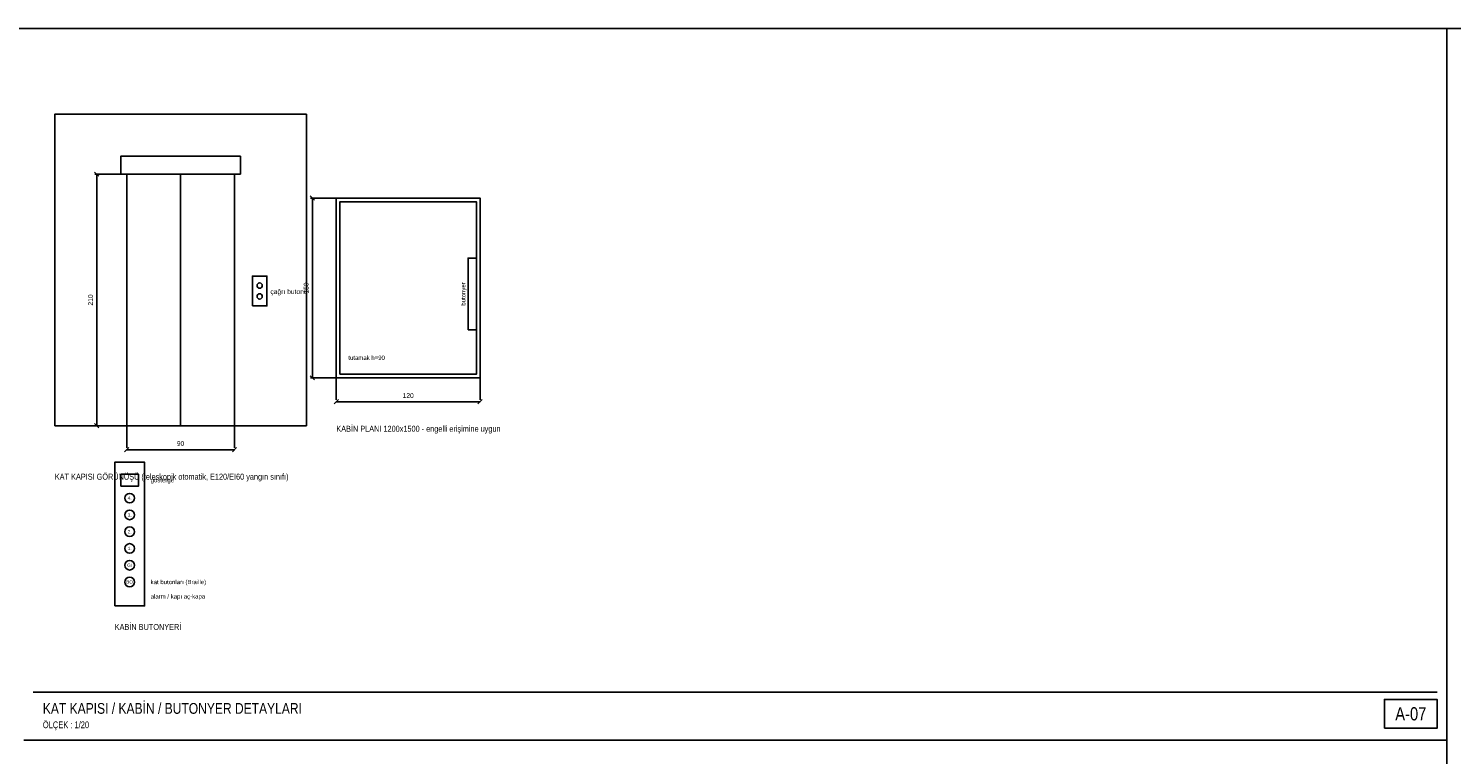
# Model space of a CAD drawing. Header units: centimetres. Extents: x 0 to 14570, y -30 to 2970.
# Tile 17 of 32: x 6485 to 9455, y 1455 to 2970. Entities that reach past the tile are written whole.
import ezdxf
from ezdxf.enums import TextEntityAlignment as Align

# ---------------------------------------------------------------- set-up
doc = ezdxf.new("R2010")
doc.units = ezdxf.units.CM
for name, color, linetype in [('ASN-ANTET', 4, 'CONTINUOUS'), ('ASN-BASLIK', 5, 'CONTINUOUS'), ('ASN-CERCEVE', 7, 'CONTINUOUS'), ('ASN-DUVAR', 7, 'CONTINUOUS'), ('ASN-KABIN', 5, 'CONTINUOUS'), ('ASN-KAPI', 3, 'CONTINUOUS'), ('ASN-OLCU', 3, 'CONTINUOUS'), ('ASN-YAZI', 4, 'CONTINUOUS')]:
    doc.layers.add(name, color=color, linetype=linetype)
doc.styles.get("Standard").update_dxf_attribs({"font": 'arial.ttf', "width": 0.8})

msp = doc.modelspace()

# ---------------------------------------------------------------- linework, layer by layer
at = {"layer": 'ASN-ANTET'}
msp.add_line((6495, 1585), (9425, 1585), dxfattribs=at)
msp.add_lwpolyline([(9315, 1510), (9425, 1510), (9425, 1570), (9315, 1570)], close=True, dxfattribs=at)
at = {"layer": 'ASN-CERCEVE'}
for p, q in [((9445, 0), (9445, 2970)), ((6475, 1485), (9445, 1485))]:
    msp.add_line(p, q, dxfattribs=at)
for points in [[(0, 0), (14570, 0), (14570, 2970), (0, 2970)], [(100, 0), (14545, 0), (14545, 2970), (100, 2970)]]:
    msp.add_lwpolyline(points, close=True, dxfattribs=at)
at = {"layer": 'ASN-DUVAR'}
msp.add_lwpolyline([(6540, 2141), (7065, 2141), (7065, 2791), (6540, 2791)], close=True, dxfattribs=at)
at = {"layer": 'ASN-KABIN'}
msp.add_line((7135, 2466), (7135, 2466), dxfattribs=at)
for points in [[(7127.5, 2241), (7427.5, 2241), (7427.5, 2616), (7127.5, 2616)], [(7135, 2248.5), (7420, 2248.5), (7420, 2608.5), (7135, 2608.5)], [(7402.5, 2341), (7420, 2341), (7420, 2491), (7402.5, 2491)], [(6665, 1765), (6727.5, 1765), (6727.5, 2065), (6665, 2065)], [(6677.5, 2015), (6715, 2015), (6715, 2040), (6677.5, 2040)]]:
    msp.add_lwpolyline(points, close=True, dxfattribs=at)
for centre in [(6696.2, 1990), (6696.2, 1955), (6696.2, 1920), (6696.2, 1885), (6696.2, 1850), (6696.2, 1815)]:
    msp.add_circle(centre, 10, dxfattribs=at)
at = {"layer": 'ASN-KAPI'}
for p, q in [((6802.5, 2141), (6802.5, 2666)), ((7165, 2616), (7390, 2616))]:
    msp.add_line(p, q, dxfattribs=at)
for points in [[(6677.5, 2666), (6927.5, 2666), (6927.5, 2703.5), (6677.5, 2703.5)], [(6690, 2141), (6915, 2141), (6915, 2666), (6690, 2666)], [(6952.5, 2391), (6982.5, 2391), (6982.5, 2453.5), (6952.5, 2453.5)]]:
    msp.add_lwpolyline(points, close=True, dxfattribs=at)
for centre in [(6967.5, 2433.5), (6967.5, 2411)]:
    msp.add_circle(centre, 5.5, dxfattribs=at)
at = {"layer": 'ASN-OLCU'}
for p, q in [((6632, 2661.5), (6623, 2670.5)), ((6690, 2666), (6623.5, 2666)), ((6627.5, 2141), (6627.5, 2666)), ((7082, 2611.5), (7073, 2620.5)), ((7127.5, 2616), (7073.5, 2616)), ((7077.5, 2241), (7077.5, 2616)), ((7082, 2236.5), (7073, 2245.5)), ((7127.5, 2241), (7073.5, 2241)), ((7127.5, 2241), (7127.5, 2195)), ((7427.5, 2241), (7427.5, 2195)), ((7123, 2186.5), (7132, 2195.5)), ((7127.5, 2191), (7427.5, 2191)), ((7423, 2186.5), (7432, 2195.5)), ((6632, 2136.5), (6623, 2145.5)), ((6690, 2141), (6623.5, 2141)), ((6690, 2141), (6690, 2095)), ((6915, 2141), (6915, 2095)), ((6685.5, 2086.5), (6694.5, 2095.5)), ((6690, 2091), (6915, 2091)), ((6910.5, 2086.5), (6919.5, 2095.5))]:
    msp.add_line(p, q, dxfattribs=at)

# ---------------------------------------------------------------- texts
at = {"layer": 'ASN-ANTET', "width": 0.8}
msp.add_text('A-07', height=27.5, dxfattribs=at).set_placement((9370, 1540), align=Align.MIDDLE_CENTER)
msp.add_text('ÖLÇEK : 1/20', height=14, dxfattribs=at).set_placement((6515, 1510))
at = {"layer": 'ASN-BASLIK', "width": 0.8}
for s, height, p in [('KABİN PLANI 1200x1500 - engelli erişimine uygun', 12.5, (7127.5, 2128.5)), ('KAT KAPISI GÖRÜNÜŞÜ (teleskopik otomatik, E120/EI60 yangın sınıfı)', 12.5, (6540, 2028.5)), ('KABİN BUTONYERİ', 12.5, (6665, 1715)), ('KAT KAPISI / KABİN / BUTONYER DETAYLARI', 22.5, (6515, 1540))]:
    msp.add_text(s, height=height, dxfattribs=at).set_placement(p)
at = {"layer": 'ASN-OLCU', "width": 0.8}
for s, p in [('150', (7072.5, 2428.5)), ('210', (6622.5, 2403.5))]:
    msp.add_text(s, height=10, rotation=90, dxfattribs=at).set_placement(p, align=Align.BOTTOM_CENTER)
for s, p in [('120', (7277.5, 2196)), ('90', (6802.5, 2096))]:
    msp.add_text(s, height=10, dxfattribs=at).set_placement(p, align=Align.BOTTOM_CENTER)
at = {"layer": 'ASN-YAZI', "width": 0.8}
msp.add_text('butonyer', height=9, rotation=90, dxfattribs=at).set_placement((7392.5, 2416), align=Align.MIDDLE_CENTER)
for s, height, p in [('çağrı butonu', 10, (6990, 2421)), ('gösterge', 9, (6740, 2027.5)), ('kat butonları (Braille)', 9, (6740, 1815)), ('alarm / kapı aç-kapa', 9, (6740, 1785))]:
    msp.add_text(s, height=height, dxfattribs=at).set_placement(p, align=Align.MIDDLE_LEFT)
msp.add_text('tutamak h=90', height=9, dxfattribs=at).set_placement((7152.5, 2278.5))
for s, p in [('4.', (6696.2, 1990)), ('3.', (6696.2, 1955)), ('2.', (6696.2, 1920)), ('1.', (6696.2, 1885)), ('Gİ', (6696.2, 1850)), ('BO', (6696.2, 1815))]:
    msp.add_text(s, height=7, dxfattribs=at).set_placement(p, align=Align.MIDDLE_CENTER)

doc.saveas('drawing.dxf')
